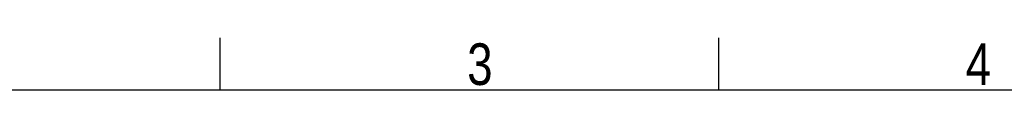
# Model space of a CAD drawing. Header units: millimetres. Extents: x 0 to 420, y 0 to 297.
# Tile 13 of 20: x 89 to 187, y 292 to 297. Entities that reach past the tile are written whole.
import ezdxf

# ---------------------------------------------------------------- set-up
doc = ezdxf.new("R2010")
doc.units = ezdxf.units.MM
doc.layers.add('CARTIGLIO', color=140, linetype='Continuous')
doc.styles.add('SLDTEXTSTYLE2', font='TXT', dxfattribs={"width": 0.821468})

msp = doc.modelspace()

# ---------------------------------------------------------------- linework, layer by layer
at = {"layer": 'CARTIGLIO', "linetype": 'Continuous'}
for p, q in [((108.66444, 291.82257), (108.66444, 296.99679)), ((158.2616, 291.82257), (158.2616, 296.99679)), ((414.8274, 291.82257), (5.18012, 291.82257))]:
    msp.add_line(p, q, dxfattribs=at)

# ---------------------------------------------------------------- texts
at = {"layer": 'CARTIGLIO', "char_height": 4.13937, "attachment_point": 2, "style": 'SLDTEXTSTYLE2'}
for s, insert in [('3', (134.49186, 296.46286)), ('4', (184.08902, 296.46286))]:
    msp.add_mtext(s, dxfattribs=dict(at, insert=insert))

doc.saveas('drawing.dxf')
